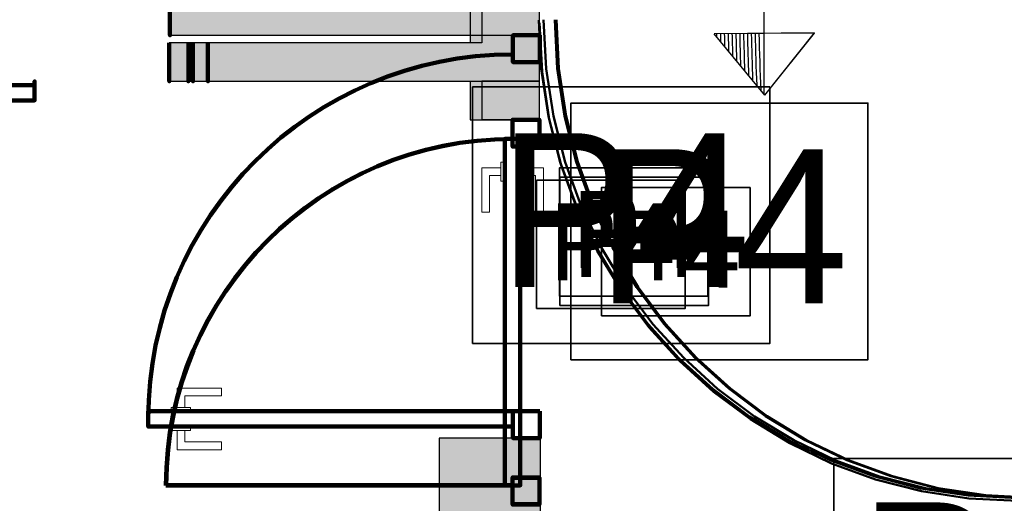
# Model space of a CAD drawing. Header units: metres. Extents: x -1 to 430, y -6 to 31.
# Tile 64 of 169: x 409.48 to 412.03, y 24.73 to 25.99. Entities that reach past the tile are written whole.
import ezdxf

# ---------------------------------------------------------------- set-up
doc = ezdxf.new("R2010")
doc.units = ezdxf.units.M
doc.linetypes.add('CONTINUA', pattern=[0])
doc.linetypes.add('VERDECKT', pattern=[9.525, 6.35, -3.175])
for name, color, linetype, lineweight in [('3D P1 MURS EXISTENTS', 7, 'CONTINUA', 25), ('3D P1 MURS NOUS', 7, 'CONTINUA', 25), ('3D P2 MURS', 7, 'CONTINUA', 25), ('3D P2 MURS NOUS', 7, 'CONTINUA', 25), ('3D P3 MURS', 7, 'CONTINUA', 25), ('3D P3 MURS NOUS', 7, 'CONTINUA', 25), ('3D P4 MURS', 7, 'CONTINUA', 25), ('3D P4 MURS NOUS', 7, 'CONTINUA', 25), ('3D P5 MURS', 7, 'CONTINUA', 25), ('3D P5 MURS NOUS', 7, 'CONTINUA', 25), ('3D PA MURS', 7, 'CONTINUA', 25), ('3D PA MURS NOUS', 7, 'CONTINUA', 25), ('3D PA PILARS', 7, 'CONTINUA', 25), ('DISPOSICIÓ FUSTERIES INT  P1', 7, 'CONTINUA', 25), ('DISPOSICIÓ FUSTERIES INT  P2', 7, 'CONTINUA', 25), ('DISPOSICIÓ FUSTERIES INT  P3', 7, 'CONTINUA', 25), ('DISPOSICIÓ FUSTERIES INT  P4', 7, 'CONTINUA', 25), ('DISPOSICIÓ FUSTERIES INT  PA', 7, 'CONTINUA', 25), ('DISPOSICIÓ FUSTERIES INT P5', 7, 'CONTINUA', 25), ('P1 ESCALES 2D', 7, 'CONTINUA', 25), ('P1 MOBLES', 7, 'CONTINUA', 25), ('P2 ESCALES 2D', 7, 'CONTINUA', 25), ('P2 MOBLES 2D', 7, 'CONTINUA', 25), ('P3 ESCALES 2D', 7, 'CONTINUA', 25), ('P3 MOBLES', 7, 'CONTINUA', 25), ('P4 ESCALES 2D', 7, 'CONTINUA', 25), ('P4 MOBLES', 7, 'CONTINUA', 25), ('P5 ESCALA 2D', 7, 'CONTINUA', 25), ('P5 MOBLES', 7, 'CONTINUA', 25), ('PA ESCALES 2D', 7, 'CONTINUA', 25), ('PA MOBLES', 7, 'CONTINUA', 25)]:
    doc.layers.add(name, color=color, linetype=linetype, lineweight=lineweight)
doc.styles.add('Century Gothic', font='txt')

msp = doc.modelspace()

# ---------------------------------------------------------------- hatches: boundary and pattern name
at = {"layer": '3D P1 MURS EXISTENTS', "linetype": 'CONTINUA', "lineweight": 18, "true_color": 0xa0a0a0, "transparency": 33554687}
for points in [[(410.827, 25.7295), (410.827, 27.8195), (410.677, 27.8195), (410.677, 25.7295)], [(409.8657, 25.8295), (410.677, 25.8295), (410.677, 25.9295), (409.8657, 25.9295)]]:
    msp.add_hatch(color=253, dxfattribs=at).paths.add_polyline_path(points)
at = {"layer": '3D P2 MURS', "linetype": 'CONTINUA', "lineweight": 18, "true_color": 0xa0a0a0, "transparency": 33554687}
for points in [[(410.827, 25.7295), (410.827, 28.0682), (410.677, 28.0682), (410.677, 25.7295)], [(409.8654, 25.8295), (410.677, 25.8295), (410.677, 25.9295), (409.8654, 25.9295)]]:
    msp.add_hatch(color=253, dxfattribs=at).paths.add_polyline_path(points)
at = {"layer": '3D P3 MURS', "linetype": 'CONTINUA', "lineweight": 18, "true_color": 0xa0a0a0, "transparency": 33554687}
for points in [[(410.827, 25.7295), (410.827, 27.8195), (410.647, 27.8195), (410.647, 25.7295)], [(409.8654, 25.8295), (410.647, 25.8295), (410.647, 25.9295), (409.8654, 25.9295)]]:
    msp.add_hatch(color=253, dxfattribs=at).paths.add_polyline_path(points)
at = {"layer": '3D P4 MURS', "linetype": 'CONTINUA', "lineweight": 18, "true_color": 0xa0a0a0, "transparency": 33554687}
for points in [[(410.827, 25.7295), (410.827, 27.8195), (410.677, 27.8195), (410.677, 25.7295)], [(409.927, 25.8295), (410.677, 25.8295), (410.677, 25.9295), (409.927, 25.9295)]]:
    msp.add_hatch(color=253, dxfattribs=at).paths.add_polyline_path(points)
at = {"layer": '3D P5 MURS', "linetype": 'CONTINUA', "lineweight": 18, "true_color": 0xa0a0a0, "transparency": 33554687}
for points in [[(410.827, 25.8295), (410.827, 27.8195), (410.677, 27.8195), (410.677, 25.8295)], [(409.9654, 25.8295), (410.677, 25.8295), (410.677, 25.9295), (409.9654, 25.9295)]]:
    msp.add_hatch(color=253, dxfattribs=at).paths.add_polyline_path(points)
at = {"layer": '3D P5 MURS NOUS', "linetype": 'CONTINUA', "lineweight": 18, "true_color": 0xa0a0a0, "transparency": 33554687}
msp.add_hatch(color=253, dxfattribs=at).paths.add_polyline_path([(410.827, 25.7295), (410.827, 25.8295), (410.677, 25.8295), (410.677, 25.7295)])
at = {"layer": '3D PA MURS', "linetype": 'CONTINUA', "lineweight": 18, "true_color": 0xa0a0a0, "transparency": 33554687}
for points in [[(410.8271, 25.9491), (410.8271, 28.0801), (410.6771, 28.0801), (410.6771, 25.9491)], [(409.8671, 25.9491), (410.6771, 25.9491), (410.6771, 26.0491), (409.8671, 26.0491)]]:
    msp.add_hatch(color=253, dxfattribs=at).paths.add_polyline_path(points)
at = {"layer": '3D PA PILARS', "linetype": 'CONTINUA', "lineweight": 18, "transparency": 33554687}
msp.add_hatch(color=9, dxfattribs=at).paths.add_polyline_path([(410.5669, 24.3496), (410.83, 24.3496), (410.83, 24.9023), (410.5669, 24.9023)])

# ---------------------------------------------------------------- linework, layer by layer
at = {"layer": '3D P1 MURS EXISTENTS', "color": 7, "linetype": 'CONTINUA', "lineweight": 25, "transparency": 33554687}
for p, q in [((410.677, 27.8195), (410.677, 25.9295)), ((410.827, 25.7295), (410.827, 27.8195)), ((410.677, 25.9295), (409.8657, 25.9295)), ((409.8657, 25.9295), (409.8657, 25.8295)), ((409.8657, 25.8295), (410.677, 25.8295)), ((410.677, 25.8295), (410.677, 25.7295)), ((410.677, 25.7295), (410.827, 25.7295))]:
    msp.add_line(p, q, dxfattribs=at)
at = {"layer": '3D P1 MURS NOUS', "color": 240, "linetype": 'CONTINUA', "lineweight": 140, "transparency": 33554687}
msp.add_line((410.757, 24.7804), (409.858, 24.7804), dxfattribs=at)
for points in [[(409.8657, 25.9295), (409.8657, 25.8795), (409.8657, 25.8295), (409.8657, 25.8795), (409.8657, 25.9295)], [(410.827, 25.7295), (410.827, 25.6595), (410.757, 25.6595), (410.757, 25.7295), (410.827, 25.7295)], [(410.827, 24.8004), (410.827, 24.7304), (410.757, 24.7304), (410.757, 24.8004), (410.827, 24.8004)]]:
    msp.add_lwpolyline(points, close=True, dxfattribs=at)
msp.add_arc((410.757, 24.7804), 0.899, 90, 180, dxfattribs=at)
at = {"layer": '3D P2 MURS', "color": 7, "linetype": 'CONTINUA', "lineweight": 25, "transparency": 33554687}
for p, q in [((410.827, 25.7295), (410.827, 28.0682)), ((410.677, 27.9995), (410.677, 25.9295)), ((410.677, 25.9295), (409.8654, 25.9295)), ((409.8654, 25.9295), (409.8654, 25.8295)), ((409.8654, 25.8295), (410.677, 25.8295)), ((410.677, 25.8295), (410.677, 25.7295)), ((410.677, 25.7295), (410.827, 25.7295))]:
    msp.add_line(p, q, dxfattribs=at)
at = {"layer": '3D P2 MURS NOUS', "color": 240, "linetype": 'CONTINUA', "lineweight": 140, "transparency": 33554687}
msp.add_line((410.757, 24.7804), (409.858, 24.7804), dxfattribs=at)
for points in [[(409.8654, 25.9295), (409.8654, 25.8795), (409.8654, 25.8295), (409.8654, 25.8795), (409.8654, 25.9295)], [(410.827, 25.7295), (410.827, 25.6595), (410.757, 25.6595), (410.757, 25.7295), (410.827, 25.7295)], [(410.827, 24.8004), (410.827, 24.7304), (410.757, 24.7304), (410.757, 24.8004), (410.827, 24.8004)]]:
    msp.add_lwpolyline(points, close=True, dxfattribs=at)
msp.add_arc((410.757, 24.7804), 0.899, 90, 180, dxfattribs=at)
at = {"layer": '3D P3 MURS', "color": 7, "linetype": 'CONTINUA', "lineweight": 25, "transparency": 33554687}
for p, q in [((410.647, 27.8195), (410.647, 25.9295)), ((410.827, 25.7295), (410.827, 27.8195)), ((410.647, 25.9295), (409.8654, 25.9295)), ((409.8654, 25.9295), (409.8654, 25.8295)), ((409.8654, 25.8295), (410.647, 25.8295)), ((410.647, 25.8295), (410.647, 25.7295)), ((410.647, 25.7295), (410.827, 25.7295))]:
    msp.add_line(p, q, dxfattribs=at)
at = {"layer": '3D P3 MURS NOUS', "color": 240, "linetype": 'CONTINUA', "lineweight": 140, "transparency": 33554687}
msp.add_line((410.757, 24.7804), (409.858, 24.7804), dxfattribs=at)
for points in [[(409.9154, 25.9295), (409.9154, 25.8795), (409.9154, 25.8295), (409.9154, 25.8795), (409.9154, 25.9295)], [(410.827, 25.7295), (410.827, 25.6595), (410.757, 25.6595), (410.757, 25.7295), (410.827, 25.7295)], [(410.827, 24.8004), (410.827, 24.7304), (410.757, 24.7304), (410.757, 24.8004), (410.827, 24.8004)]]:
    msp.add_lwpolyline(points, close=True, dxfattribs=at)
msp.add_ellipse((410.757, 24.7804), major_axis=(0, -0.899), ratio=1, start_param=3.141593, end_param=4.712389, dxfattribs=at)
at = {"layer": '3D P4 MURS', "color": 7, "linetype": 'CONTINUA', "lineweight": 25, "transparency": 33554687}
for p, q in [((410.677, 27.8195), (410.677, 25.9295)), ((410.827, 25.7295), (410.827, 27.8195)), ((410.677, 25.9295), (409.927, 25.9295)), ((409.927, 25.9295), (409.927, 25.8295)), ((409.927, 25.8295), (410.677, 25.8295)), ((410.677, 25.8295), (410.677, 25.7295)), ((410.677, 25.7295), (410.827, 25.7295))]:
    msp.add_line(p, q, dxfattribs=at)
at = {"layer": '3D P4 MURS NOUS', "color": 240, "linetype": 'CONTINUA', "lineweight": 140, "transparency": 33554687}
msp.add_line((410.737, 24.7795), (409.857, 24.7795), dxfattribs=at)
for points in [[(409.927, 25.9295), (409.927, 25.8795), (409.927, 25.8295), (409.927, 25.8795), (409.927, 25.9295)], [(410.777, 25.6595), (410.777, 25.6795), (410.757, 25.6795), (410.757, 25.7295), (410.827, 25.7295), (410.827, 25.6595), (410.777, 25.6595)], [(410.777, 25.6795), (410.777, 24.7795), (410.757, 24.7795), (410.737, 24.7795), (410.737, 25.6795), (410.757, 25.6795), (410.777, 25.6795)], [(410.757, 24.7795), (410.777, 24.7795), (410.777, 24.7995), (410.827, 24.7995), (410.827, 24.7295), (410.757, 24.7295), (410.757, 24.7795)]]:
    msp.add_lwpolyline(points, close=True, dxfattribs=at)
at = {"layer": '3D P4 MURS NOUS', "color": 40, "linetype": 'CONTINUA', "lineweight": 18, "transparency": 33554687}
for points in [[(410.737, 25.6195), (410.737, 25.5695), (410.727, 25.5695), (410.727, 25.6195), (410.737, 25.6195)], [(410.787, 25.6195), (410.787, 25.5695), (410.777, 25.5695), (410.777, 25.6195), (410.787, 25.6195)], [(410.727, 25.6045), (410.727, 25.5845), (410.697, 25.5845), (410.697, 25.4895), (410.677, 25.4895), (410.677, 25.6045), (410.727, 25.6045)], [(410.787, 25.6045), (410.787, 25.5845), (410.817, 25.5845), (410.817, 25.4895), (410.837, 25.4895), (410.837, 25.6045), (410.787, 25.6045)]]:
    msp.add_lwpolyline(points, close=True, dxfattribs=at)
at = {"layer": '3D P4 MURS NOUS', "color": 240, "linetype": 'CONTINUA', "lineweight": 140, "transparency": 33554687}
msp.add_arc((410.757, 24.7795), 0.9, 90, 180, dxfattribs=at)
at = {"layer": '3D P5 MURS', "color": 7, "linetype": 'CONTINUA', "lineweight": 25, "transparency": 33554687}
for p, q in [((410.677, 27.8195), (410.677, 25.9295)), ((410.827, 25.8295), (410.827, 27.8195)), ((410.677, 25.9295), (409.9654, 25.9295)), ((409.9654, 25.9295), (409.9654, 25.8295)), ((409.9654, 25.8295), (410.677, 25.8295)), ((410.677, 25.8295), (410.827, 25.8295))]:
    msp.add_line(p, q, dxfattribs=at)
at = {"layer": '3D P5 MURS NOUS', "color": 7, "linetype": 'CONTINUA', "lineweight": 25, "transparency": 33554687}
for p, q in [((410.827, 25.8295), (410.677, 25.8295)), ((410.677, 25.8295), (410.677, 25.7295)), ((410.827, 25.7295), (410.827, 25.8295)), ((410.827, 25.7295), (410.677, 25.7295))]:
    msp.add_line(p, q, dxfattribs=at)
at = {"layer": '3D P5 MURS NOUS', "color": 240, "linetype": 'CONTINUA', "lineweight": 140, "transparency": 33554687}
msp.add_line((410.757, 24.7795), (409.857, 24.7795), dxfattribs=at)
for points in [[(409.9659, 25.9295), (409.9659, 25.8795), (409.9659, 25.8295), (409.9659, 25.8795), (409.9659, 25.9295)], [(409.5159, 25.8195), (408.5659, 25.8195), (408.5659, 25.8295), (408.5659, 25.7795), (409.5159, 25.7795), (409.5159, 25.8295), (409.5159, 25.8195)], [(410.827, 25.7295), (410.827, 25.6595), (410.757, 25.6595), (410.757, 25.7295), (410.827, 25.7295)], [(410.827, 24.7995), (410.827, 24.7295), (410.757, 24.7295), (410.757, 24.7995), (410.827, 24.7995)]]:
    msp.add_lwpolyline(points, close=True, dxfattribs=at)
msp.add_arc((410.757, 24.7795), 0.9, 90, 180, dxfattribs=at)
at = {"layer": '3D PA MURS', "color": 7, "linetype": 'CONTINUA', "lineweight": 25, "transparency": 33554687}
for p, q in [((410.8271, 25.9491), (410.8271, 28.0801)), ((409.8671, 26.0491), (409.8671, 25.9491)), ((409.8671, 25.9491), (410.6771, 25.9491)), ((410.6771, 25.9491), (410.8271, 25.9491))]:
    msp.add_line(p, q, dxfattribs=at)
at = {"layer": '3D PA MURS NOUS', "color": 240, "linetype": 'CONTINUA', "lineweight": 140, "transparency": 33554687}
for points in [[(409.8671, 26.0491), (409.8671, 25.9991), (409.8671, 25.9491), (409.8671, 25.9991), (409.8671, 26.0491)], [(410.8278, 25.9491), (410.8278, 25.8791), (410.7578, 25.8791), (410.7578, 25.9491), (410.8278, 25.9491)], [(409.8109, 24.9723), (410.7578, 24.9723), (410.7578, 24.9523), (410.7578, 24.9323), (409.8109, 24.9323), (409.8109, 24.9523), (409.8109, 24.9723)], [(410.8278, 24.9723), (410.8278, 24.9023), (410.7578, 24.9023), (410.7578, 24.9723), (410.8278, 24.9723)]]:
    msp.add_lwpolyline(points, close=True, dxfattribs=at)
at = {"layer": '3D PA MURS NOUS', "color": 40, "linetype": 'CONTINUA', "lineweight": 18, "transparency": 33554687}
for points in [[(409.8859, 24.9823), (409.9059, 24.9823), (409.9059, 25.0123), (410.0009, 25.0123), (410.0009, 25.0323), (409.8859, 25.0323), (409.8859, 24.9823)], [(409.8709, 24.9823), (409.9209, 24.9823), (409.9209, 24.9723), (409.8709, 24.9723), (409.8709, 24.9823)], [(409.8709, 24.9323), (409.9209, 24.9323), (409.9209, 24.9223), (409.8709, 24.9223), (409.8709, 24.9323)], [(409.8859, 24.9223), (409.9059, 24.9223), (409.9059, 24.8923), (410.0009, 24.8923), (410.0009, 24.8723), (409.8859, 24.8723), (409.8859, 24.9223)]]:
    msp.add_lwpolyline(points, close=True, dxfattribs=at)
at = {"layer": '3D PA MURS NOUS', "color": 240, "linetype": 'CONTINUA', "lineweight": 140, "transparency": 33554687}
msp.add_arc((410.7578, 24.9523), 0.9468, 90, 180, dxfattribs=at)
at = {"layer": '3D PA PILARS', "color": 7, "linetype": 'CONTINUA', "lineweight": 25, "transparency": 33554687}
for p, q in [((410.83, 24.9023), (410.5669, 24.9023)), ((410.5669, 24.9023), (410.5669, 24.3496)), ((410.83, 24.3496), (410.83, 24.9023))]:
    msp.add_line(p, q, dxfattribs=at)
at = {"layer": 'DISPOSICIÓ FUSTERIES INT  P1', "color": 2, "linetype": 'CONTINUA', "lineweight": 35, "transparency": 33554687}
msp.add_lwpolyline([(410.9085, 25.106), (411.68, 25.106), (411.68, 25.7727), (410.9085, 25.7727), (410.9085, 25.106)], dxfattribs=at)
at = {"layer": 'DISPOSICIÓ FUSTERIES INT  P2', "color": 2, "linetype": 'CONTINUA', "lineweight": 35, "transparency": 33554687}
msp.add_lwpolyline([(410.8787, 25.2711), (411.2644, 25.2711), (411.2644, 25.6044), (410.8787, 25.6044), (410.8787, 25.2711)], dxfattribs=at)
at = {"layer": 'DISPOSICIÓ FUSTERIES INT  P3', "color": 2, "linetype": 'CONTINUA', "lineweight": 35, "transparency": 33554687}
msp.add_lwpolyline([(410.8194, 25.2388), (411.2052, 25.2388), (411.2052, 25.5721), (410.8194, 25.5721), (410.8194, 25.2388)], dxfattribs=at)
at = {"layer": 'DISPOSICIÓ FUSTERIES INT  P4', "color": 2, "linetype": 'CONTINUA', "lineweight": 35, "transparency": 33554687}
msp.add_lwpolyline([(410.9879, 25.2199), (411.3737, 25.2199), (411.3737, 25.5533), (410.9879, 25.5533), (410.9879, 25.2199)], dxfattribs=at)
at = {"layer": 'DISPOSICIÓ FUSTERIES INT  PA', "color": 2, "linetype": 'CONTINUA', "lineweight": 35, "transparency": 33554687}
for points in [[(410.6533, 25.1478), (411.4248, 25.1478), (411.4248, 25.8145), (410.6533, 25.8145), (410.6533, 25.1478)], [(411.5911, 24.1831), (412.3627, 24.1831), (412.3627, 24.8498), (411.5911, 24.8498), (411.5911, 24.1831)]]:
    msp.add_lwpolyline(points, dxfattribs=at)
at = {"layer": 'DISPOSICIÓ FUSTERIES INT P5', "color": 2, "linetype": 'CONTINUA', "lineweight": 35, "transparency": 33554687}
msp.add_lwpolyline([(410.8802, 25.2472), (411.266, 25.2472), (411.266, 25.5806), (410.8802, 25.5806), (410.8802, 25.2472)], dxfattribs=at)
at = {"layer": 'P1 ESCALES 2D', "color": 7, "lineweight": 25, "transparency": 33554687}
for p, q in [((411.4108, 25.7946), (411.4108, 27.6745)), ((411.5407, 25.9546), (411.2809, 25.9527)), ((411.412, 25.7932), (411.2809, 25.9527)), ((411.412, 25.7932), (411.5407, 25.9546))]:
    msp.add_line(p, q, dxfattribs=at)
for radius, start, end in [(8.2493, 181.24922, 181.30162), (8.2393, 181.25022, 181.39033), (8.2293, 181.25122, 181.47943), (8.2193, 181.25223, 181.56892), (8.2093, 181.25323, 181.65881), (8.1993, 181.25424, 181.74911), (8.1893, 181.25525, 181.83981), (8.1793, 181.25627, 181.93093), (8.1693, 181.25728, 182.02245), (8.1593, 181.2583, 182.11439), (8.1493, 181.25933, 182.20675), (8.1393, 181.26035, 182.29954)]:
    msp.add_arc((419.5342, 26.1326), radius, start, end, dxfattribs=at)
at = {"layer": 'P1 MOBLES', "color": 202, "linetype": 'VERDECKT', "lineweight": 50, "transparency": 33554687}
msp.add_arc((412.1126, 25.9892), 1.2418, 180, 270, dxfattribs=at)
at = {"layer": 'P2 ESCALES 2D', "color": 7, "lineweight": 25, "transparency": 33554687}
for p, q in [((411.4108, 25.7946), (411.4108, 27.6745)), ((411.5407, 25.9546), (411.2809, 25.9527)), ((411.412, 25.7932), (411.2809, 25.9527)), ((411.412, 25.7932), (411.5407, 25.9546))]:
    msp.add_line(p, q, dxfattribs=at)
for radius, start, end in [(8.2493, 181.24922, 181.30162), (8.2393, 181.25022, 181.39033), (8.2293, 181.25122, 181.47943), (8.2193, 181.25223, 181.56892), (8.2093, 181.25323, 181.65881), (8.1993, 181.25424, 181.74911), (8.1893, 181.25525, 181.83981), (8.1793, 181.25627, 181.93093), (8.1693, 181.25728, 182.02245), (8.1593, 181.2583, 182.11439), (8.1493, 181.25933, 182.20675), (8.1393, 181.26035, 182.29954)]:
    msp.add_arc((419.5342, 26.1326), radius, start, end, dxfattribs=at)
at = {"layer": 'P2 MOBLES 2D', "color": 202, "linetype": 'VERDECKT', "lineweight": 50, "transparency": 33554687}
msp.add_arc((412.1084, 25.9892), 1.2418, 180, 270, dxfattribs=at)
at = {"layer": 'P3 ESCALES 2D', "color": 7, "lineweight": 25, "transparency": 33554687}
for p, q in [((411.4108, 25.7946), (411.4108, 27.6745)), ((411.5407, 25.9546), (411.2809, 25.9527)), ((411.412, 25.7932), (411.2809, 25.9527)), ((411.412, 25.7932), (411.5407, 25.9546))]:
    msp.add_line(p, q, dxfattribs=at)
for radius, start, end in [(8.2493, 181.24922, 181.30162), (8.2393, 181.25022, 181.39033), (8.2293, 181.25122, 181.47943), (8.2193, 181.25223, 181.56892), (8.2093, 181.25323, 181.65881), (8.1993, 181.25424, 181.74911), (8.1893, 181.25525, 181.83981), (8.1793, 181.25627, 181.93093), (8.1693, 181.25728, 182.02245), (8.1593, 181.2583, 182.11439), (8.1493, 181.25933, 182.20675), (8.1393, 181.26035, 182.29954)]:
    msp.add_arc((419.5342, 26.1326), radius, start, end, dxfattribs=at)
at = {"layer": 'P3 MOBLES', "color": 202, "linetype": 'VERDECKT', "lineweight": 50, "transparency": 33554687}
msp.add_arc((412.0795, 25.9886), 1.2418, 180, 270, dxfattribs=at)
at = {"layer": 'P4 ESCALES 2D', "color": 7, "lineweight": 25, "transparency": 33554687}
for p, q in [((411.4108, 25.7946), (411.4108, 27.6745)), ((411.5407, 25.9546), (411.2809, 25.9527)), ((411.412, 25.7932), (411.2809, 25.9527)), ((411.412, 25.7932), (411.5407, 25.9546))]:
    msp.add_line(p, q, dxfattribs=at)
for radius, start, end in [(8.2493, 181.24922, 181.30162), (8.2393, 181.25022, 181.39033), (8.2293, 181.25122, 181.47943), (8.2193, 181.25223, 181.56892), (8.2093, 181.25323, 181.65881), (8.1993, 181.25424, 181.74911), (8.1893, 181.25525, 181.83981), (8.1793, 181.25627, 181.93093), (8.1693, 181.25728, 182.02245), (8.1593, 181.2583, 182.11439), (8.1493, 181.25933, 182.20675), (8.1393, 181.26035, 182.29954)]:
    msp.add_arc((419.5342, 26.1326), radius, start, end, dxfattribs=at)
at = {"layer": 'P4 MOBLES', "color": 202, "linetype": 'VERDECKT', "lineweight": 50, "transparency": 33554687}
msp.add_arc((412.067, 25.9883), 1.2418, 180, 270, dxfattribs=at)
at = {"layer": 'P5 ESCALA 2D', "color": 7, "lineweight": 25, "transparency": 33554687}
for p, q in [((411.4108, 25.7946), (411.4108, 27.6745)), ((411.5407, 25.9546), (411.2809, 25.9527)), ((411.412, 25.7932), (411.2809, 25.9527)), ((411.412, 25.7932), (411.5407, 25.9546))]:
    msp.add_line(p, q, dxfattribs=at)
for radius, start, end in [(8.2493, 181.24922, 181.30162), (8.2393, 181.25022, 181.39033), (8.2293, 181.25122, 181.47943), (8.2193, 181.25223, 181.56892), (8.2093, 181.25323, 181.65881), (8.1993, 181.25424, 181.74911), (8.1893, 181.25525, 181.83981), (8.1793, 181.25627, 181.93093), (8.1693, 181.25728, 182.02245), (8.1593, 181.2583, 182.11439), (8.1493, 181.25933, 182.20675), (8.1393, 181.26035, 182.29954)]:
    msp.add_arc((419.5342, 26.1326), radius, start, end, dxfattribs=at)
at = {"layer": 'P5 MOBLES', "color": 202, "linetype": 'VERDECKT', "lineweight": 50, "transparency": 33554687}
msp.add_arc((412.067, 25.9883), 1.2418, 180, 270, dxfattribs=at)
at = {"layer": 'PA ESCALES 2D', "color": 7, "linetype": 'CONTINUA', "lineweight": 25, "transparency": 33554687}
for p, q in [((411.4107, 25.7948), (411.4107, 27.6746)), ((411.5407, 25.9548), (411.2808, 25.9528)), ((411.4119, 25.7933), (411.2808, 25.9528)), ((411.4119, 25.7933), (411.5407, 25.9548))]:
    msp.add_line(p, q, dxfattribs=at)
for radius, start, end in [(8.2493, 181.24922, 181.30162), (8.2393, 181.25022, 181.39033), (8.2293, 181.25122, 181.47943), (8.2193, 181.25223, 181.56892), (8.2093, 181.25323, 181.65881), (8.1993, 181.25424, 181.74911), (8.1893, 181.25525, 181.83981), (8.1793, 181.25627, 181.93093), (8.1693, 181.25728, 182.02245), (8.1593, 181.2583, 182.11439), (8.1493, 181.25933, 182.20675), (8.1393, 181.26035, 182.29954)]:
    msp.add_arc((419.5342, 26.1327), radius, start, end, dxfattribs=at)
at = {"layer": 'PA MOBLES', "color": 202, "linetype": 'VERDECKT', "lineweight": 50, "transparency": 33554687}
msp.add_arc((412.0689, 25.9809), 1.2418, 180, 270, dxfattribs=at)

# ---------------------------------------------------------------- texts
at = {"layer": 'DISPOSICIÓ FUSTERIES INT  P1', "color": 2, "linetype": 'CONTINUA', "lineweight": 35, "transparency": 33554687, "insert": (410.9751, 25.2527), "char_height": 0.4, "width": 0.838057, "attachment_point": 7, "style": 'Century Gothic'}
msp.add_mtext('P4', dxfattribs=at)
at = {"layer": 'DISPOSICIÓ FUSTERIES INT  P2', "color": 2, "linetype": 'CONTINUA', "lineweight": 35, "transparency": 33554687, "insert": (410.912, 25.3444), "char_height": 0.2, "width": 0.419028, "attachment_point": 7, "style": 'Century Gothic'}
msp.add_mtext('P4', dxfattribs=at)
at = {"layer": 'DISPOSICIÓ FUSTERIES INT  P3', "color": 2, "linetype": 'CONTINUA', "lineweight": 35, "transparency": 33554687, "insert": (410.8528, 25.3121), "char_height": 0.2, "width": 0.419028, "attachment_point": 7, "style": 'Century Gothic'}
msp.add_mtext('P4', dxfattribs=at)
at = {"layer": 'DISPOSICIÓ FUSTERIES INT  P4', "color": 2, "linetype": 'CONTINUA', "lineweight": 35, "transparency": 33554687, "insert": (411.0213, 25.2933), "char_height": 0.2, "width": 0.419028, "attachment_point": 7, "style": 'Century Gothic'}
msp.add_mtext('P4', dxfattribs=at)
at = {"layer": 'DISPOSICIÓ FUSTERIES INT  PA', "color": 2, "linetype": 'CONTINUA', "lineweight": 35, "transparency": 33554687, "char_height": 0.4, "width": 0.838057, "attachment_point": 7, "style": 'Century Gothic'}
for s, insert in [('P4', (410.72, 25.2945)), ('P5', (411.6578, 24.3298))]:
    msp.add_mtext(s, dxfattribs=dict(at, insert=insert))
at = {"layer": 'DISPOSICIÓ FUSTERIES INT P5', "color": 2, "linetype": 'CONTINUA', "lineweight": 35, "transparency": 33554687, "insert": (410.9135, 25.3206), "char_height": 0.2, "width": 0.419028, "attachment_point": 7, "style": 'Century Gothic'}
msp.add_mtext('P4', dxfattribs=at)

doc.saveas('drawing.dxf')
